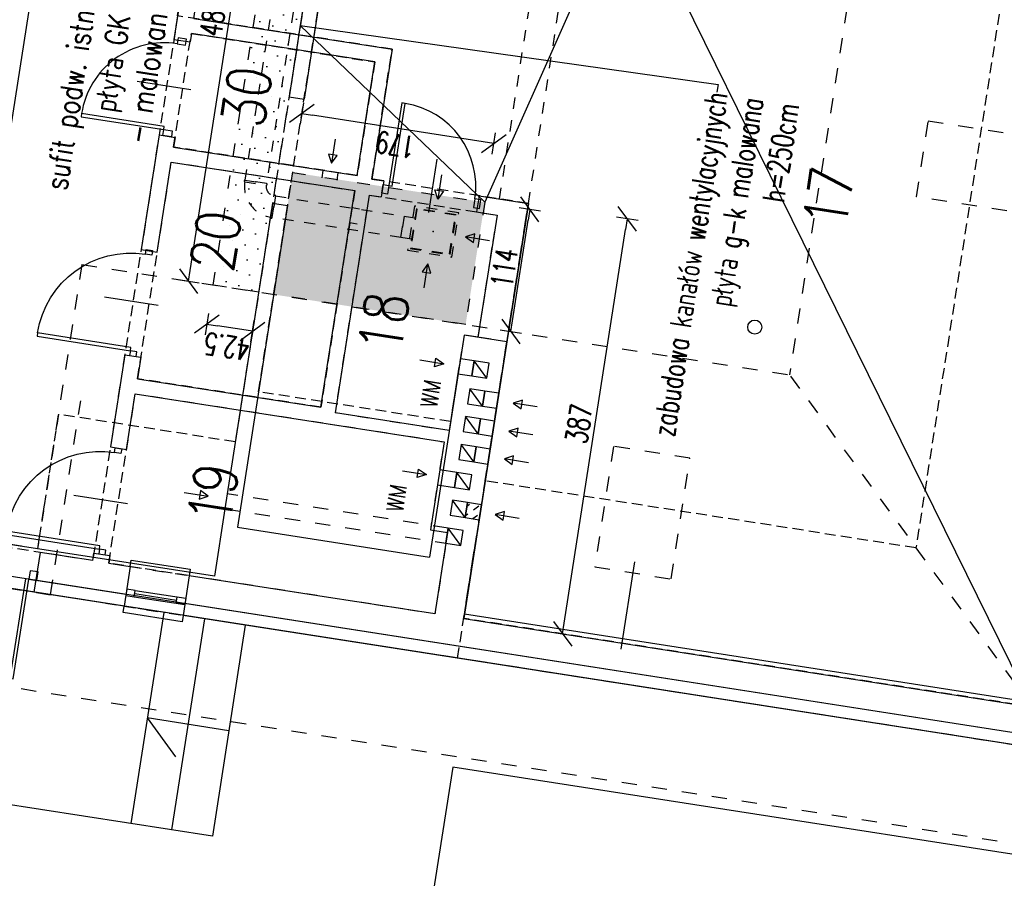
# Model space of a CAD drawing. Extents: x -38969 to 27108, y -24488 to 212598.
# Tile 122 of 256: x -7974 to -7067, y 32998 to 33789. Entities that reach past the tile are written whole.
import ezdxf
from ezdxf import colors
from ezdxf.entities.mleader import LeaderData, LeaderLine
from ezdxf.math import Vec2, Vec3

# ---------------------------------------------------------------- set-up
doc = ezdxf.new("R2010")
doc.units = 0
doc.header["$LTSCALE"] = 100
doc.header["$MEASUREMENT"] = 0
for name, pattern in [('0.5_0.5', [1, 0.5, -0.5]), ('0.7_0.7', [1.4, 0.7, -0.7]), ('ACAD_ISO03W100', [30, 12, -18]), ('DASHED22', [0.15, 0.1, -0.05])]:
    doc.linetypes.add(name, pattern=pattern)
doc.layers.get('0').update_dxf_attribs({"linetype": 'CONTINUOUS'})
doc.layers.get('DEFPOINTS').update_dxf_attribs({"linetype": 'CONTINUOUS'})
for name, color, linetype in [('F_0-DIM', 6, 'CONTINUOUS'), ('F_0-MUR', 3, 'CONTINUOUS'), ('F_0-MUR istn', 200, 'CONTINUOUS'), ('F_0-MUW', 1, 'CONTINUOUS'), ('F_0-NR POM', 3, 'CONTINUOUS'), ('F_0-POMOCNICZA', 2, 'CONTINUOUS'), ('F_0-POW', 123, 'DASHED22'), ('F_0-STOLARKA', 6, 'CONTINUOUS'), ('F_0-WENTYLACJA', 2, 'CONTINUOUS'), ('F_1-HAT', 6, 'CONTINUOUS'), ('F_1-MUR istn', 200, 'CONTINUOUS'), ('F_1-MUW', 1, 'CONTINUOUS'), ('F_1-POMOCNICZA', 2, 'CONTINUOUS'), ('F_1-POW', 2, 'DASHED22'), ('F_1-STOLARKA TXT', 6, 'CONTINUOUS'), ('F_1-sufit podw', 252, 'CONTINUOUS'), ('F_1-sufity TXT', 123, 'CONTINUOUS'), ('F_1-TXT', 123, 'CONTINUOUS'), ('F_1-WEN_WYC1-_ZLICZAC', 6, 'CONTINUOUS'), ('F_1-WENTYLACJA', 2, 'CONTINUOUS'), ('t_1-TXT', 123, 'CONTINUOUS')]:
    doc.layers.add(name, color=color, linetype=linetype)
doc.styles.add('ROMANS', font='ROMANS.shx', dxfattribs={"width": 0.8})
doc.styles.get("Standard").update_dxf_attribs({"font": 'romans.shx', "width": 0.7})
doc.dimstyles.new('DIM100', dxfattribs={"dimscale": 10, "dimtxt": 2, "dimasz": 1, "dimexe": 0, "dimexo": 0, "dimgap": 0.5, "dimtad": 1, "dimdec": 4, "dimrnd": 0.5, "dimdsep": 46, "dimtxsty": 'Standard', "dimblk1": 'TICK1', "dimblk2": 'TICK1', "dimsah": 1, "dimcen": 0, "dimse1": 1, "dimse2": 1, "dimclrd": 6, "dimclre": 6, "dimclrt": 123, "dimadec": 0, "dimazin": 0, "dimtfac": 1, "dimtdec": 4, "dimtmove": 2, "dimatfit": 3, "dimldrblk": 'TICK1', "dimfxl": 1, "dimtolj": 1, "dimarcsym": 0})

# ---------------------------------------------------------------- blocks, each defined once
blk = doc.blocks.new('TICK1')
at = {"color": 0}
for p, q in [((-1, -1), (1, 1)), ((0, -1), (0, 1)), ((0, 0), (-1, 0))]:
    blk.add_line(p, q, dxfattribs=at)
blk = doc.blocks.new('*D1807')
at = {"layer": 'DEFPOINTS', "color": 0}
for p in [(-7546.09, 33620.69), (-7504.54, 33614.22), (-7563.61, 33508.23)]:
    blk.add_point(p, dxfattribs=at)
at = {"layer": 'F_1-sufity TXT', "color": 6, "lineweight": -2, "transparency": 16777216}
blk.add_line((-7520.53, 33511.64), (-7506.08, 33604.34), dxfattribs=at)
at = {"layer": 'F_1-sufity TXT', "color": 6, "lineweight": -2, "transparency": 16777216, "xscale": 10, "yscale": 10, "zscale": 10}
for p, rotation in [((-7504.54, 33614.22), 81.14470898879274), ((-7522.07, 33501.76), 261.1447089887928)]:
    blk.add_blockref('TICK1', p, dxfattribs=dict(at, rotation=rotation))
at = {"layer": 'F_1-sufity TXT', "color": 123, "transparency": 16777216, "insert": (-7528.13, 33560.3), "char_height": 20, "attachment_point": 5, "rotation": 81.14471}
blk.add_mtext('\\A1;114', dxfattribs=at)
blk = doc.blocks.new('*D1808')
at = {"layer": 'DEFPOINTS', "color": 0}
for p in [(-7714.5, 33702.53), (-7722.96, 33648.25), (-7546.09, 33620.69)]:
    blk.add_point(p, dxfattribs=at)
at = {"layer": 'F_1-sufity TXT', "color": 6, "lineweight": -2, "transparency": 16777216}
blk.add_line((-7547.52, 33676.52), (-7704.62, 33700.99), dxfattribs=at)
at = {"layer": 'F_1-sufity TXT', "color": 6, "lineweight": -2, "transparency": 16777216, "xscale": 10, "yscale": 10, "zscale": 10}
for p, rotation in [((-7714.5, 33702.53), 171.1447089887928), ((-7537.64, 33674.98), 351.1447089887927)]:
    blk.add_blockref('TICK1', p, dxfattribs=dict(at, rotation=rotation))
at = {"layer": 'F_1-sufity TXT', "color": 123, "transparency": 16777216, "insert": (-7628.38, 33673.93), "char_height": 20, "attachment_point": 5, "rotation": 171.14471}
blk.add_mtext('\\A1;179', dxfattribs=at)
blk = doc.blocks.new('DR_1190L1')
at = {"color": 7}
blk.add_line((-15, 45), (35, 45), dxfattribs=at)
blk.add_lwpolyline([(4, 0), (4, 3), (91, 3), (91, 0), (4, 0)])
blk.add_arc((4, 3), 87, 0, 90, dxfattribs=at)
blk = doc.blocks.new('DR_1180P0')
at = {"color": 7}
blk.add_line((-15, -40), (35, -40), dxfattribs=at)
blk.add_lwpolyline([(4, 0), (4, -3), (81, -3), (81, 0), (4, 0)])
blk.add_arc((4, -3), 77, 270, 0, dxfattribs=at)
blk = doc.blocks.new('*D1826')
at = {"layer": 'DEFPOINTS', "color": 0}
for p in [(-7853.52, 34661.6), (-7831.8, 34658.22), (-8063.34, 33314.85)]:
    blk.add_point(p, dxfattribs=at)
at = {"layer": 'F_0-DIM', "color": 6, "lineweight": -2, "transparency": 16777216}
blk.add_line((-8040.09, 33321.35), (-7833.34, 34648.34), dxfattribs=at)
at = {"layer": 'F_0-DIM', "color": 6, "lineweight": -2, "transparency": 16777216, "xscale": 10, "yscale": 10, "zscale": 10}
for p, rotation in [((-7831.8, 34658.22), 81.14470898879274), ((-8041.62, 33311.47), 261.1447089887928)]:
    blk.add_blockref('TICK1', p, dxfattribs=dict(at, rotation=rotation))
at = {"layer": 'F_0-DIM', "color": 123, "transparency": 16777216, "insert": (-7951.54, 33987.15), "char_height": 20, "attachment_point": 5, "rotation": 81.14471}
blk.add_mtext('\\A1;1363', dxfattribs=at)
blk = doc.blocks.new('*D1841')
at = {"layer": 'DEFPOINTS', "color": 0}
for p in [(-7505.77, 33619.65), (-7414.72, 33605.47), (-7565.35, 33237.27)]:
    blk.add_point(p, dxfattribs=at)
at = {"layer": 'F_0-DIM', "color": 6, "lineweight": -2, "transparency": 16777216}
blk.add_line((-7472.75, 33232.96), (-7416.26, 33595.59), dxfattribs=at)
at = {"layer": 'F_0-DIM', "color": 6, "lineweight": -2, "transparency": 16777216, "xscale": 10, "yscale": 10, "zscale": 10}
for p, rotation in [((-7414.72, 33605.47), 81.14470898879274), ((-7474.29, 33223.08), 261.1447089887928)]:
    blk.add_blockref('TICK1', p, dxfattribs=dict(at, rotation=rotation))
at = {"layer": 'F_0-DIM', "color": 123, "transparency": 16777216, "insert": (-7459.32, 33416.58), "char_height": 20, "attachment_point": 5, "rotation": 81.14471}
blk.add_mtext('\\A1;387', dxfattribs=at)
blk = doc.blocks.new('*D1852')
at = {"layer": 'DEFPOINTS', "color": 0}
for p in [(-7796.37, 33544.49), (-7754.31, 33537.94), (-7801.99, 33508.38)]:
    blk.add_point(p, dxfattribs=at)
at = {"layer": 'F_1-sufity TXT', "color": 6, "lineweight": -2, "transparency": 16777216}
blk.add_line((-7769.82, 33503.37), (-7792.11, 33506.84), dxfattribs=at)
at = {"layer": 'F_1-sufity TXT', "color": 6, "lineweight": -2, "transparency": 16777216, "xscale": 10, "yscale": 10, "zscale": 10}
for p, rotation in [((-7801.99, 33508.38), 171.1447089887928), ((-7759.94, 33501.83), 351.1447089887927)]:
    blk.add_blockref('TICK1', p, dxfattribs=dict(at, rotation=rotation))
at = {"layer": 'F_1-sufity TXT', "color": 123, "transparency": 16777216, "insert": (-7783.66, 33487.82), "char_height": 20, "attachment_point": 5, "rotation": 171.14471}
blk.add_mtext('\\A1;42.5', dxfattribs=at)
blk = doc.blocks.new('*D1853')
at = {"layer": 'DEFPOINTS', "color": 0}
for p in [(-7743.62, 34031.17), (-7721.09, 34027.66), (-7796.37, 33544.49)]:
    blk.add_point(p, dxfattribs=at)
at = {"layer": 'F_1-sufity TXT', "color": 6, "lineweight": -2, "transparency": 16777216}
blk.add_line((-7817.36, 33557.88), (-7745.16, 34021.29), dxfattribs=at)
at = {"layer": 'F_1-sufity TXT', "color": 6, "lineweight": -2, "transparency": 16777216, "xscale": 10, "yscale": 10, "zscale": 10}
for p, rotation in [((-7743.62, 34031.17), 81.14470898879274), ((-7818.9, 33548), 261.1447089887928)]:
    blk.add_blockref('TICK1', p, dxfattribs=dict(at, rotation=rotation))
at = {"layer": 'F_1-sufity TXT', "color": 123, "transparency": 16777216, "insert": (-7796.08, 33791.9), "char_height": 20, "attachment_point": 5, "rotation": 81.14471}
blk.add_mtext('\\A1;489', dxfattribs=at)

msp = doc.modelspace()

# ---------------------------------------------------------------- hatches: boundary and pattern name
at = {"layer": 'F_1-HAT', "ltscale": 4}
h = msp.add_hatch(dxfattribs=at)
h.set_pattern_fill('DASH', color=256, scale=50, angle=135, style=0)
h.set_pattern_definition([(216.14471, (-4901.534, 27784.364), (-1.360645, -8.7334784), [6.25, -6.25])])
h.paths.add_polyline_path([(-7561.87489, 33344.00337), (-7564.03004, 33330.17025), (-7553.16116, 33328.47691), (-7551.00601, 33342.31004)])
at = {"layer": 'F_1-sufit podw', "true_color": 0x0919f6}
h = msp.add_hatch(dxfattribs=at)
h.set_pattern_fill('DOTS', color=5, scale=100, angle=81, style=0)
h.set_pattern_definition([(162.14471, (-7298.9845, 21519.5906), (-4.8908185, -4.9907935), [0, -6.25])])
h.paths.add_polyline_path([(-7609.78668, 34374.66406), (-7626.89901, 34264.82639), (-7224.22193, 34202.2048), (-7207.12696, 34311.9311), (-7266.41177, 34321.16747)])
h.paths.add_polyline_path([(-7722.95995, 33648.24666), (-7740.48125, 33535.7839), (-7563.61488, 33508.22874), (-7546.09357, 33620.69151)])
h.paths.add_polyline_path([(-7481.0379, 35200.85521), (-7498.18061, 35091.02227), (-7154.8057, 35037.52567), (-7095.52088, 35028.28931), (-7078.42591, 35138.01561)])
h.paths.add_polyline_path([(-7382.69303, 35832.11539), (-7411.38885, 35644.3044), (-7288.96763, 35625.23161), (-7259.72602, 35812.92273)])
h.paths.add_polyline_path([(-8697.17708, 35956.91629), (-8709.96397, 35874.84197), (-7515.12981, 35688.69103), (-7643.96718, 34861.73149), (-7550.34465, 34847.14543), (-7408.72038, 35756.1793)])
h.paths.add_polyline_path([(-7647.04597, 34841.96989), (-7756.53508, 34139.19971), (-8290.34353, 34222.36517), (-8331.25323, 33959.78091), (-8298.64658, 33954.70091), (-8302.34112, 33930.98698), (-8199.58077, 33914.97729), (-8168.94683, 34111.60526), (-7676.88285, 34034.94343), (-7553.42343, 34827.38383)])
h.paths.add_polyline_path([(-8739.52717, 33840.20506), (-8747.41839, 33789.55424), (-8572.53851, 33762.30858), (-8587.43033, 33666.72351), (-8506.39741, 33654.09886), (-8483.61438, 33800.33475)])
h.paths.add_polyline_path([(-8828.09011, 33828.40533), (-8832.08783, 33802.74544), (-8759.27535, 33791.40152), (-8755.27763, 33817.06141)])
h.paths.add_polyline_path([(-8867.48819, 33993.73331), (-8870.93588, 33971.60386), (-8734.51182, 33950.34947), (-8731.06413, 33972.47893)])
h.paths.add_polyline_path([(-8665.61465, 34126.23642), (-8685.78072, 33996.7979), (-8713.44697, 34001.1082), (-8718.21909, 33970.47771), (-8719.20717, 33970.63165), (-8737.6799, 33852.06202), (-8684.32356, 33843.74929), (-8664.00356, 33974.17589), (-8461.4471, 33942.61831), (-8457.59862, 33967.32032), (-8566.28745, 33984.25365), (-8547.04502, 34107.76369)])
h.paths.add_polyline_path([(-8683.68879, 34229.24659), (-8697.08152, 34143.28361), (-8675.62435, 34139.94065), (-8662.23162, 34225.90364)])
h.paths.add_polyline_path([(-8650.37465, 34224.05637), (-8663.76738, 34138.09338), (-8533.34078, 34117.77338), (-8524.57912, 34174.01127), (-8334.04251, 34144.32635), (-8357.76861, 33992.0373), (-8473.40129, 34010.05246), (-8477.67929, 33982.59358), (-8345.08635, 33961.93606), (-8312.45119, 34171.40909)])
h = msp.add_hatch(dxfattribs=at)
h.set_pattern_fill('DOTS', color=5, scale=200, angle=81, style=0)
h.set_pattern_definition([(162.14471, (-7298.985, 21519.59), (-9.781637, -9.981587), [0, -12.5])])
h.paths.add_polyline_path([(-7677.74234, 34029.42666), (-7754.31437, 33537.93905), (-7796.36738, 33544.49076), (-7719.79534, 34035.97837)])

# ---------------------------------------------------------------- linework, layer by layer
at = {"layer": 'F_0-MUR'}
msp.add_lwpolyline([(-7041.66487, 33155.67776), (-8620.07486, 36360.86214)], dxfattribs=at)
at = {"layer": 'F_0-MUR istn'}
for p, q in [((-7812.24259, 33900.17422), (-7832.40865, 33770.73571)), ((-7814.20078, 33790.16438), (-7631.40593, 33761.68559)), ((-7832.40865, 33770.73571), (-7817.58745, 33768.42661)), ((-7816.35593, 33776.33126), (-7817.58745, 33768.42661)), ((-7647.3942, 33750.00762), (-7816.35593, 33776.33126)), ((-7631.40593, 33761.68559), (-7650.0326, 33642.12787)), ((-7663.71178, 33645.27111), (-7647.3942, 33750.00762)), ((-7846.10926, 33682.79656), (-7862.58078, 33577.07197)), ((-7846.10926, 33682.79656), (-7831.28805, 33680.48747)), ((-7831.28805, 33680.48747), (-7832.67351, 33671.59475)), ((-7832.67351, 33671.59475), (-7663.71178, 33645.27111)), ((-7847.75957, 33574.76288), (-7834.82866, 33657.76162)), ((-7834.82866, 33657.76162), (-7665.86693, 33631.43798)), ((-7650.0326, 33642.12787), (-7639.16371, 33640.43454)), ((-7639.16371, 33640.43454), (-7641.4728, 33625.61334)), ((-7696.96269, 33431.84576), (-7665.86693, 33631.43798)), ((-7683.59139, 33426.72637), (-7652.34169, 33627.30667)), ((-7652.34169, 33627.30667), (-7641.4728, 33625.61334)), ((-7551.22457, 33626.73393), (-7553.53366, 33611.91273)), ((-7551.22457, 33626.73393), (-7505.77287, 33619.65272)), ((-7505.77287, 33619.65272), (-7533.02015, 33444.76251)), ((-7553.53366, 33611.91273), (-7534.76013, 33608.98788)), ((-7534.76013, 33608.98788), (-7552.30923, 33496.34673)), ((-7862.58078, 33577.07197), (-7847.75957, 33574.76288)), ((-7565.15427, 33498.34794), (-7568.54094, 33476.61017)), ((-7552.30923, 33496.34673), (-7565.15427, 33498.34794)), ((-7877.66684, 33480.2401), (-7890.90563, 33395.2652)), ((-7877.66684, 33480.2401), (-7862.84564, 33477.93101)), ((-7862.84564, 33477.93101), (-7865.92442, 33458.1694)), ((-7570.69609, 33462.77705), (-7578.85488, 33410.40879)), ((-7865.92442, 33458.1694), (-7696.96269, 33431.84576)), ((-7876.08442, 33392.95611), (-7868.07958, 33444.33628)), ((-7868.07958, 33444.33628), (-7583.51245, 33400.00173)), ((-7578.85488, 33410.40879), (-7683.59139, 33426.72637)), ((-7535.1753, 33430.92938), (-7537.02257, 33419.07242)), ((-7583.51245, 33400.00173), (-7587.51488, 33374.31164)), ((-7539.17773, 33405.2393), (-7541.025, 33393.38233)), ((-7890.90563, 33395.2652), (-7876.08442, 33392.95611)), ((-7543.18015, 33379.54921), (-7565.34743, 33237.26565)), ((-7589.67003, 33360.47852), (-7596.13548, 33318.97914)), ((-7596.13548, 33318.97914), (-7580.3262, 33316.51611)), ((-7580.3262, 33316.51611), (-7592.0256, 33241.42201)), ((-7955.63914, 33298.07172), (-7961.3349, 33261.51275)), ((-7907.22321, 33290.52869), (-7955.63914, 33298.07172)), ((-7907.22321, 33290.52869), (-7906.14563, 33297.44525)), ((-7906.14563, 33297.44525), (-7891.32443, 33295.13616)), ((-7891.32443, 33295.13616), (-7892.402, 33288.21959)), ((-7892.402, 33288.21959), (-7872.6404, 33285.14081)), ((-7872.6404, 33285.14081), (-7878.33616, 33248.58184)), ((-7818.29598, 33276.67414), (-7823.99174, 33240.11517)), ((-7685.89322, 33256.04626), (-7818.29598, 33276.67414)), ((-7878.33616, 33248.58184), (-7961.3349, 33261.51275)), ((-7685.89322, 33256.04626), (-7685.89322, 33256.04626)), ((-7679.96474, 33255.12262), (-7685.89322, 33256.04626)), ((-7679.96474, 33255.12262), (-7679.96474, 33255.12262)), ((-7592.0256, 33241.42201), (-7679.96474, 33255.12262)), ((-7010.80166, 33113.42303), (-7823.99174, 33240.11517)), ((-7565.34743, 33237.26565), (-7041.66487, 33155.67776))]:
    msp.add_line(p, q, dxfattribs=at)
at = {"layer": 'F_0-MUW'}
for p, q in [((-7544.01792, 33458.62068), (-7555.69589, 33474.60896)), ((-7548.02035, 33432.9306), (-7559.69832, 33448.91887)), ((-7552.02277, 33407.24051), (-7563.70074, 33423.22879)), ((-7556.0252, 33381.55042), (-7567.70317, 33397.5387)), ((-7560.02762, 33355.86033), (-7571.70559, 33371.84861)), ((-7564.03004, 33330.17025), (-7575.70802, 33346.15852))]:
    msp.add_line(p, q, dxfattribs=at)
at = {"layer": 'F_0-MUW', "linetype": 'Continuous'}
for p, q in [((-7797.00915, 33036.53486), (-9634.95327, 33322.88006)), ((-7876.64282, 33259.45072), (-7959.64157, 33272.38163)), ((-7018.98913, 33125.83131), (-7822.29841, 33250.98405)), ((-7841.77718, 33242.88608), (-7872.10325, 33048.23426)), ((-7804.23013, 33237.03638), (-7834.5562, 33042.38456)), ((-7766.68308, 33231.18668), (-7797.00915, 33036.53486)), ((-7575.56824, 33100.20532), (-7629.2931, 32755.36529)), ((-6927.38757, 32999.22106), (-7575.56824, 33100.20532))]:
    msp.add_line(p, q, dxfattribs=at)
for points in [[(-7568.54094, 33476.61017), (-7570.69609, 33462.77705), (-7557.85104, 33460.77584), (-7555.69589, 33474.60896)], [(-7555.69589, 33474.60896), (-7557.85104, 33460.77584), (-7544.01792, 33458.62068), (-7541.86277, 33472.45381)], [(-7559.69832, 33448.91887), (-7561.85347, 33435.08575), (-7548.02035, 33432.9306), (-7545.86519, 33446.76372)], [(-7545.86519, 33446.76372), (-7548.02035, 33432.9306), (-7535.1753, 33430.92938), (-7533.02015, 33444.76251)], [(-7563.70074, 33423.22879), (-7565.85589, 33409.39566), (-7552.02277, 33407.24051), (-7549.86762, 33421.07363)], [(-7549.86762, 33421.07363), (-7552.02277, 33407.24051), (-7539.17773, 33405.2393), (-7537.02257, 33419.07242)], [(-7567.70317, 33397.5387), (-7569.85832, 33383.70557), (-7556.0252, 33381.55042), (-7553.87004, 33395.38355)], [(-7553.87004, 33395.38355), (-7556.0252, 33381.55042), (-7543.18015, 33379.54921), (-7541.025, 33393.38233)], [(-7587.51488, 33374.31164), (-7589.67003, 33360.47852), (-7573.86074, 33358.01549), (-7571.70559, 33371.84861)], [(-7571.70559, 33371.84861), (-7573.86074, 33358.01549), (-7560.02762, 33355.86033), (-7557.87247, 33369.69346)], [(-7575.70802, 33346.15852), (-7577.86317, 33332.3254), (-7564.03004, 33330.17025), (-7561.87489, 33344.00337)]]:
    msp.add_lwpolyline(points, close=True, dxfattribs=at)
msp.add_lwpolyline([(-7781.84612, 33133.86077), (-7856.94022, 33145.56017), (-7830.87767, 33109.87802)], dxfattribs=at)
at = {"layer": 'F_0-POMOCNICZA', "linetype": '0.7_0.7', "ltscale": 0.15}
for p, q in [((-7532.45104, 33623.80908), (-7479.80376, 33961.73254)), ((-7505.77287, 33619.65272), (-7453.12559, 33957.57618))]:
    msp.add_line(p, q, dxfattribs=at)
at = {"layer": 'F_0-POMOCNICZA', "linetype": '0.7_0.7', "ltscale": 0.2}
msp.add_line((-6935.72898, 33010.64126), (-9232.02757, 33368.39646), dxfattribs=at)
at = {"layer": 'F_0-POMOCNICZA', "linetype": '0.7_0.7', "ltscale": 0.1}
for points in [[(-7695.09178, 33650.16), (-7697.24694, 33636.32688)], [(-7681.25866, 33648.00485), (-7683.41381, 33634.17172)], [(-7668.28916, 33615.8906), (-7654.45604, 33613.73544)], [(-7670.44431, 33602.05747), (-7656.61119, 33599.90232)]]:
    msp.add_lwpolyline(points, dxfattribs=at)
at = {"layer": 'F_0-POMOCNICZA', "linetype": '0.7_0.7', "ltscale": 0.15}
for points in [[(-7872.6404, 33285.14081), (-7818.29598, 33276.67414)], [(-7878.33616, 33248.58184), (-7823.99174, 33240.11517)]]:
    msp.add_lwpolyline(points, dxfattribs=at)
at = {"layer": 'F_0-POW'}
msp.add_lwpolyline([(-9129.2458, 33443.46914), (-8952.36941, 34578.77339), (-7965.2772, 34424.98791), (-7853.36325, 35143.32228), (-8841.44354, 35297.2617), (-8665.33685, 36427.62555), (-6545.90463, 36097.4255), (-7005.1059, 33149.982), (-7010.80166, 33113.42303)], close=True, dxfattribs=at)
at = {"layer": 'F_0-POW', "color": 1}
for points in [[(-7571.04319, 33200.70668), (-7505.77287, 33619.65272), (-7650.0326, 33642.12787), (-7631.40593, 33761.68559), (-7829.02198, 33792.47347), (-7760.67288, 34231.18112), (-7418.7971, 34177.91808), (-7256.6094, 35225.43713), (-7597.4971, 35278.54623), (-7532.99649, 35692.55187), (-7192.10879, 35639.44277), (-7107.13423, 36184.86309), (-6545.90463, 36097.4255), (-7010.80166, 33113.42303)], [(-8099.89886, 33320.54687), (-7890.07944, 34667.30031), (-7697.40378, 34637.28212), (-7907.22321, 33290.52869)], [(-7565.34743, 33237.26565), (-7505.77287, 33619.65272), (-7650.0326, 33642.12787), (-7631.40593, 33761.68559), (-7814.20078, 33790.16438), (-7780.18017, 34008.53012), (-6929.44304, 33875.98829), (-7041.66487, 33155.67776)], [(-7832.67351, 33671.59475), (-7816.35593, 33776.33126), (-7647.3942, 33750.00762), (-7663.71178, 33645.27111)], [(-7865.92442, 33458.1694), (-7834.82866, 33657.76162), (-7665.86693, 33631.43798), (-7696.96269, 33431.84576)], [(-7683.59139, 33426.72637), (-7652.34169, 33627.30667), (-7534.76013, 33608.98788), (-7552.30923, 33496.34673), (-7565.15427, 33498.34794), (-7578.85488, 33410.40879)], [(-7892.402, 33288.21959), (-7868.07958, 33444.33628), (-7583.51245, 33400.00173), (-7596.13548, 33318.97914), (-7580.3262, 33316.51611), (-7592.0256, 33241.42201), (-7679.96474, 33255.12262), (-7679.99252, 33254.94433), (-7685.921, 33255.86797), (-7685.89322, 33256.04626)]]:
    msp.add_lwpolyline(points, close=True, dxfattribs=at)
at = {"layer": 'F_0-STOLARKA'}
for p, q in [((-7867.96848, 33263.1596), (-7821.52871, 33255.92445)), ((-7868.89212, 33257.23112), (-7822.45235, 33249.99597)), ((-7868.4303, 33260.19536), (-7829.89517, 33254.19173))]:
    msp.add_line(p, q, dxfattribs=at)
for points in [[(-7828.64249, 33772.17308), (-7829.48916, 33766.73864), (-7821.58452, 33765.50712), (-7820.73785, 33770.94156)], [(-7828.64249, 33772.17308), (-7829.48916, 33766.73864), (-7821.58452, 33765.50712), (-7820.73785, 33770.94156)], [(-7842.65098, 33682.25777), (-7841.80431, 33687.69221), (-7833.89967, 33686.4607), (-7834.74634, 33681.02626)], [(-7842.65098, 33682.25777), (-7841.80431, 33687.69221), (-7833.89967, 33686.4607), (-7834.74634, 33681.02626)], [(-7639.7025, 33636.97626), (-7634.26806, 33636.12959), (-7635.49957, 33628.22495), (-7640.93402, 33629.07162)], [(-7549.78719, 33622.96777), (-7555.22164, 33623.81444), (-7556.45315, 33615.9098), (-7551.01871, 33615.06313)], [(-7852.05199, 33576.44369), (-7852.74472, 33571.99732), (-7858.6732, 33572.92096), (-7857.98048, 33577.36732)], [(-7867.292, 33478.62374), (-7866.59927, 33483.0701), (-7872.52775, 33483.99374), (-7873.22048, 33479.54737)], [(-7880.53079, 33393.64883), (-7881.22351, 33389.20247), (-7887.152, 33390.12611), (-7886.45927, 33394.57247)], [(-7895.77079, 33295.82888), (-7895.07806, 33300.27525), (-7901.00654, 33301.19888), (-7901.69927, 33296.75252)], [(-7957.42197, 33280.13233), (-7964.83257, 33281.28688), (-7966.06409, 33273.38224), (-7958.65349, 33272.22769)], [(-7875.87312, 33264.39112), (-7876.79676, 33258.46264), (-7868.89212, 33257.23112), (-7867.96848, 33263.1596)], [(-7821.52871, 33255.92445), (-7822.45235, 33249.99597), (-7830.35699, 33251.22749), (-7829.43335, 33257.15597)]]:
    msp.add_lwpolyline(points, close=True, dxfattribs=at)
for points in [[(-7872.6404, 33285.14081), (-7871.71676, 33291.06929), (-7817.37234, 33282.60262), (-7818.29598, 33276.67414)], [(-7823.99174, 33240.11517), (-7824.91538, 33234.18669), (-7879.25979, 33242.65335), (-7878.33616, 33248.58184)]]:
    msp.add_lwpolyline(points, dxfattribs=at)
at = {"layer": 'F_0-WENTYLACJA', "ltscale": 0.15}
for points in [[(-7683.76893, 33678.84574), (-7687.22506, 33656.66212), (-7682.04123, 33663.951), (-7689.94587, 33665.18252), (-7687.22506, 33656.66212)], [(-7605.9609, 33475.43468), (-7583.77728, 33471.97855), (-7592.29768, 33469.25774), (-7591.06617, 33477.16239), (-7583.77728, 33471.97855)], [(-7497.74331, 33432.18206), (-7519.92693, 33435.63819), (-7512.63805, 33430.45435), (-7511.40653, 33438.35899), (-7519.92693, 33435.63819)], [(-7501.74574, 33406.49197), (-7523.92936, 33409.9481), (-7516.64047, 33404.76426), (-7515.40896, 33412.66891), (-7523.92936, 33409.9481)], [(-7505.74816, 33380.80188), (-7527.93178, 33384.25801), (-7520.6429, 33379.07418), (-7519.41138, 33386.97882), (-7527.93178, 33384.25801)], [(-7621.88333, 33373.23447), (-7599.69971, 33369.77834), (-7608.22011, 33367.05754), (-7606.9886, 33374.96218), (-7599.69971, 33369.77834)]]:
    msp.add_lwpolyline(points, dxfattribs=at)
at = {"layer": 'F_1-MUR istn'}
for p, q in [((-7661.81821, 34040.69292), (-7712.46427, 33715.61451)), ((-7679.038, 34021.11031), (-7726.2974, 33717.76966)), ((-7726.2974, 33717.76966), (-7712.46427, 33715.61451)), ((-7741.5374, 33619.94971), (-7783.25498, 33352.17996)), ((-7727.70428, 33617.79456), (-7773.8861, 33321.37047)), ((-7741.5374, 33619.94971), (-7727.70428, 33617.79456)), ((-7565.15427, 33498.34794), (-7597.01973, 33293.81532)), ((-7525.63106, 33492.19036), (-7565.15427, 33498.34794)), ((-7525.63106, 33492.19036), (-7549.02985, 33342.00216)), ((-7785.41013, 33338.34683), (-7795.10832, 33276.09777)), ((-7551.185, 33328.16903), (-7564.73167, 33241.21797)), ((-7773.8861, 33321.37047), (-7597.01973, 33293.81532)), ((-7795.10832, 33276.09777), (-7983.83165, 33305.5002)), ((-7010.80166, 33113.42303), (-7989.98923, 33265.97699)), ((-7045.00144, 33160.24584), (-7564.73167, 33241.21797))]:
    msp.add_line(p, q, dxfattribs=at)
msp.add_circle((-7297.32905, 33505.7068), 6.5, dxfattribs=at)
at = {"layer": 'F_1-MUW'}
for p, q in [((-7544.01792, 33458.62068), (-7555.69589, 33474.60896)), ((-7548.02035, 33432.9306), (-7559.69832, 33448.91887)), ((-7552.02277, 33407.24051), (-7563.70074, 33423.22879)), ((-7556.0252, 33381.55042), (-7567.70317, 33397.5387)), ((-7560.02762, 33355.86033), (-7571.70559, 33371.84861)), ((-7564.03004, 33330.17025), (-7575.70802, 33346.15852)), ((-7568.03247, 33304.48016), (-7579.71044, 33320.46844))]:
    msp.add_line(p, q, dxfattribs=at)
at = {"layer": 'F_1-MUW', "linetype": 'Continuous'}
msp.add_line((-7019.97721, 33125.98525), (-7988.29589, 33276.84587), dxfattribs=at)
for points in [[(-7555.69589, 33474.60896), (-7557.85104, 33460.77584), (-7544.01792, 33458.62068), (-7541.86277, 33472.45381)], [(-7559.69832, 33448.91887), (-7561.85347, 33435.08575), (-7548.02035, 33432.9306), (-7545.86519, 33446.76372)], [(-7563.70074, 33423.22879), (-7565.85589, 33409.39566), (-7552.02277, 33407.24051), (-7549.86762, 33421.07363)], [(-7567.70317, 33397.5387), (-7569.85832, 33383.70557), (-7556.0252, 33381.55042), (-7553.87004, 33395.38355)], [(-7571.70559, 33371.84861), (-7573.86074, 33358.01549), (-7560.02762, 33355.86033), (-7557.87247, 33369.69346)], [(-7575.70802, 33346.15852), (-7577.86317, 33332.3254), (-7564.03004, 33330.17025), (-7561.87489, 33344.00337)], [(-7561.87489, 33344.00337), (-7564.03004, 33330.17025), (-7551.185, 33328.16903), (-7549.02985, 33342.00216)], [(-7579.71044, 33320.46844), (-7581.86559, 33306.63531), (-7568.03247, 33304.48016), (-7565.87732, 33318.31328)]]:
    msp.add_lwpolyline(points, close=True, dxfattribs=at)
at = {"layer": 'F_1-POMOCNICZA', "linetype": '0.7_0.7', "ltscale": 0.2}
for p, q in [((-7117.74067, 34408.31995), (-7265.21463, 33461.73904)), ((-7917.34762, 33563.33905), (-7958.14156, 33301.49778)), ((-7917.34762, 33563.33905), (-7265.21463, 33461.73904)), ((-7264.38049, 33460.59702), (-7010.80166, 33113.42303))]:
    msp.add_line(p, q, dxfattribs=at)
for points in [[(-8740.40952, 36530.40732), (-6443.12285, 36172.49818), (-6916.17868, 33136.12745), (-6935.72898, 33010.64126), (-9232.02757, 33368.39646), (-9027.44209, 34681.55516), (-8040.34988, 34527.76968), (-7956.14502, 35068.2496), (-8433.3878, 35142.60234)], [(-8152.37403, 33474.18082), (-8180.19468, 33295.61033), (-7946.01966, 33259.12669), (-7918.199, 33437.69718)]]:
    msp.add_lwpolyline(points, dxfattribs=at)
at = {"layer": 'F_1-POMOCNICZA'}
msp.add_lwpolyline([(-8742.15261, 35934.57348), (-8665.33685, 36427.62555), (-6545.90463, 36097.4255), (-7005.1059, 33149.982), (-7010.80166, 33113.42303), (-9129.2458, 33443.46914), (-8952.36941, 34578.77339), (-7965.2772, 34424.98791), (-7853.36325, 35143.32228), (-8841.44354, 35297.2617), (-8764.93565, 35788.3376)], dxfattribs=at)
at = {"layer": 'F_1-POMOCNICZA', "linetype": '0.7_0.7', "ltscale": 0.2}
for points in [[(-7148.44396, 33625.71801), (-7137.51427, 33695.87171), (-7026.44454, 33678.56744), (-7037.37424, 33608.41374)], [(-7357.14845, 33384.83868), (-7427.30215, 33395.76838), (-7444.60642, 33284.69866), (-7374.45272, 33273.76896)], [(-7783.25498, 33352.17996), (-7785.41013, 33338.34683), (-7581.86559, 33306.63531), (-7579.71044, 33320.46844)]]:
    msp.add_lwpolyline(points, close=True, dxfattribs=at)
at = {"layer": 'F_1-POW'}
msp.add_lwpolyline([(-9129.2458, 33443.46914), (-8952.36941, 34578.77339), (-7965.2772, 34424.98791), (-7853.36325, 35143.32228), (-8841.44354, 35297.2617), (-8665.33685, 36427.62555), (-6545.90463, 36097.4255), (-7005.1059, 33149.982), (-7010.80166, 33113.42303)], close=True, dxfattribs=at)
at = {"layer": 'F_1-POW', "color": 1}
for points in [[(-6979.79601, 34386.82866), (-7148.76126, 33302.30309), (-7545.58295, 33364.12651), (-7525.63106, 33492.19036), (-7565.15427, 33498.34794), (-7577.57684, 33418.61203), (-7754.44321, 33446.16718), (-7609.78668, 34374.66406), (-7266.41177, 34321.16747), (-7213.76449, 34659.09092), (-7120.40792, 34644.5463), (-7118.71458, 34655.41518), (-6819.32625, 34608.77154), (-6856.88747, 34367.67995)], [(-8254.03652, 33474.50107), (-8157.26886, 34095.61699), (-7679.038, 34021.11031), (-7775.80566, 33399.99439), (-7938.83891, 33425.39439), (-7958.14156, 33301.49778), (-8154.76954, 33332.13172), (-8135.46689, 33456.02834)]]:
    msp.add_lwpolyline(points, close=True, dxfattribs=at)
at = {"layer": 'F_1-STOLARKA TXT', "ltscale": 0.6}
msp.add_line((-7420.49081, 33208.87763), (-7407.92275, 33289.5474), dxfattribs=at)
at = {"layer": 'F_1-sufit podw', "color": 3, "linetype": 'ACAD_ISO03W100', "ltscale": 0.01}
for points in [[(-7677.74234, 34029.42666), (-7754.31437, 33537.93905), (-7796.36738, 33544.49076), (-7719.79534, 34035.97837)], [(-7740.48125, 33535.7839), (-7722.95995, 33648.24666), (-7546.09357, 33620.69151), (-7563.61488, 33508.22874)]]:
    msp.add_lwpolyline(points, close=True, dxfattribs=at)
at = {"layer": 'F_1-WEN_WYC1-_ZLICZAC', "linetype": '0.5_0.5', "ltscale": 0.2}
msp.add_line((-7766.88087, 33641.01889), (-7747.11927, 33637.9401), dxfattribs=at)
for points in [[(-7720.69905, 33937.44298), (-7700.93744, 33934.36419), (-7747.11927, 33637.9401), (-7766.88087, 33641.01889)], [(-7741.85665, 33606.7583), (-7738.77786, 33626.5199), (-7620.27549, 33608.05765), (-7623.35428, 33588.29605)], [(-7570.03018, 33610.95748), (-7610.73909, 33617.29979), (-7617.08139, 33576.59088), (-7576.37248, 33570.24858)], [(-7572.31422, 33609.2892), (-7609.07081, 33615.01575), (-7614.79735, 33578.25916), (-7578.04077, 33572.53262)], [(-7572.31422, 33609.2892), (-7609.07081, 33615.01575), (-7614.79735, 33578.25916), (-7578.04077, 33572.53262)], [(-7572.88523, 33608.87213), (-7608.65374, 33614.44474), (-7614.22634, 33578.67623), (-7578.45784, 33573.10363)]]:
    msp.add_lwpolyline(points, close=True, dxfattribs=at)
for points in [[(-7747.11927, 33637.9401), (-7766.88087, 33641.01889, 1), (-7767.09639, 33639.63558), (-7747.33478, 33636.55679, 1)], [(-7738.77786, 33626.5199), (-7741.85665, 33606.7583, -1), (-7743.23996, 33606.97381), (-7740.16117, 33626.73542, -1)]]:
    msp.add_lwpolyline(points, format="xyb", close=True, dxfattribs=at)
msp.add_lwpolyline([(-7613.47347, 33586.75665), (-7623.35428, 33588.29605), (-7620.27549, 33608.05765), (-7610.39469, 33606.51826)], dxfattribs=at)
for radius in [28.6, 8.6]:
    msp.add_arc((-7738.83729, 33635.23291), radius, 171.14470899, 261.14470899, dxfattribs=at)
for p in [(-7757.00007, 33639.47949), (-7757.00007, 33639.47949), (-7740.31725, 33616.6391), (-7740.31725, 33616.6391), (-7621.81488, 33598.17685), (-7621.81488, 33598.17685), (-7593.55579, 33593.77418)]:
    msp.add_point(p, dxfattribs=at)
at = {"layer": 'F_1-WENTYLACJA', "ltscale": 0.15}
for points in [[(-7585.76244, 33645.88308), (-7589.21857, 33623.69946), (-7591.93937, 33632.21986), (-7584.03473, 33630.98835), (-7589.21857, 33623.69946)], [(-7541.54576, 33585.34617), (-7563.72939, 33588.8023), (-7556.4405, 33583.61847), (-7555.20899, 33591.52311), (-7563.72939, 33588.8023)], [(-7601.9838, 33541.76416), (-7598.52767, 33563.94778), (-7603.7115, 33556.6589), (-7595.80686, 33555.42738), (-7598.52767, 33563.94778)], [(-7822.9436, 33353.30363), (-7800.75998, 33349.8475), (-7808.04886, 33355.03133), (-7809.28038, 33347.12669), (-7800.75998, 33349.8475)], [(-7514.21494, 33329.49367), (-7536.39856, 33332.9498), (-7529.10968, 33327.76597), (-7527.87816, 33335.67061), (-7536.39856, 33332.9498)]]:
    msp.add_lwpolyline(points, dxfattribs=at)

# ---------------------------------------------------------------- block references
at = {"layer": 'F_0-STOLARKA'}
for p, rotation in [((-7837.85199, 33687.07646), 171.1447089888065), ((-7837.85199, 33687.07646), 171.1447089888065), ((-7634.88382, 33632.17727), 81.14470898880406)]:
    msp.add_blockref('DR_1180P0', p, dxfattribs=dict(at, rotation=rotation))
at = {"layer": 'F_0-STOLARKA', "xscale": -1, "rotation": 351.1447089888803}
for p in [(-7868.57543, 33483.37798), (-7897.05422, 33300.58312)]:
    msp.add_blockref('DR_1190L1', p, dxfattribs=at)
at = {"layer": 'F_0-STOLARKA', "xscale": -1.066666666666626, "yscale": 1.066666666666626, "zscale": 1.066666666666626, "rotation": 81.14470898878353}
msp.add_blockref('DR_1190L1', (-7965.40728, 33277.59805), dxfattribs=at)

# ---------------------------------------------------------------- texts
at = {"layer": 'F_0-NR POM', "color": 3, "style": 'ROMANS', "width": 0.8}
for s, p in [('30', (-7749.94509, 33687.9923)), ('17', (-7213.52979, 33595.28064)), ('20', (-7778.37715, 33555.21461)), ('18', (-7623.57079, 33479.93446)), ('19', (-7780.72434, 33322.51987))]:
    msp.add_text(s, height=40, rotation=81.14470899, dxfattribs=at).set_placement(p)
at = {"layer": 'F_0-WENTYLACJA', "ltscale": 0.15, "char_height": 15.36, "width": 57.9988426, "attachment_point": 5, "rotation": 81.14470899, "style": 'ROMANS'}
for insert in [(-7595.82989, 33444.50705), (-7627.23758, 33348.17343)]:
    msp.add_mtext('WM', dxfattribs=dict(at, insert=insert))
at = {"layer": 'F_1-sufity TXT', "color": 4, "insert": (-7889.19949, 33749.13815), "char_height": 20, "width": 242.1062337, "attachment_point": 5, "rotation": 81.14470899, "style": 'ROMANS'}
msp.add_mtext('{\\C256;sufit podw. istn. gładki\\Ppłyta GK\\P- malowanie}', dxfattribs=at)

# ---------------------------------------------------------------- dimensions: what is measured, and where the dimension line sits
at = {"layer": 'F_0-DIM'}
for base, p1, p2, picture, middle in [((-7831.80498, 34658.22135), (-8063.33989, 33314.85111), (-7853.52047, 34661.60455), '*D1826', (-7951.5359, 33987.15372)), ((-7414.71591, 33605.46637), (-7565.34743, 33237.26565), (-7505.77287, 33619.65272), '*D1841', (-7459.32439, 33416.58192))]:
    dim = msp.add_linear_dim(base=base, p1=p1, p2=p2, angle=81.14470899, dimstyle='DIM100', dxfattribs=at)
    dim.commit()
    dim.dimension.update_dxf_attribs({"geometry": picture, "text_midpoint": middle})
at = {"layer": 'F_1-sufity TXT'}
for base, p1, p2, angle, picture, middle in [((-7743.62263, 34031.17237), (-7796.36738, 33544.49076), (-7721.091, 34027.66202), 81.14470899, '*D1853', (-7796.08202, 33791.89583)), ((-7714.50243, 33702.53236), (-7546.09357, 33620.69151), (-7722.95995, 33648.24666), 171.14470899, '*D1808', (-7628.37833, 33673.93358)), ((-7504.54438, 33614.21829), (-7563.61488, 33508.22874), (-7546.09357, 33620.69151), 81.14470899, '*D1807', (-7528.12624, 33560.296)), ((-7801.99266, 33508.3841), (-7754.31437, 33537.93905), (-7796.36738, 33544.49076), 171.14470899, '*D1852', (-7783.6601, 33487.81684))]:
    dim = msp.add_linear_dim(base=base, p1=p1, p2=p2, angle=angle, dimstyle='DIM100', dxfattribs=at)
    dim.commit()
    dim.dimension.update_dxf_attribs({"geometry": picture, "text_midpoint": middle})

# ---------------------------------------------------------------- leaders
at = {"layer": 'F_1-TXT'}
ml = msp.add_multileader_mtext('Standard', dxfattribs=at)
ml.set_content('osłona grzejnika', color=256, style='ROMANS')
ml.set_leader_properties()
ml.build(insert=Vec2(0, 0))
ml.multileader.update_dxf_attribs({"arrow_head_size": 6})
ctx = ml.context
ctx.base_point, ctx.char_height, ctx.arrow_head_size, ctx.landing_gap_size, ctx.plane_origin, ctx.plane_x_axis, ctx.plane_y_axis = Vec3(-7079.71774, 39611.92072), 20, 6, 3, Vec3(-7096.3814, 39742.18144), Vec3(0.153939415, 0.988080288), Vec3(-0.988080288, 0.153939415)
ctx.text_align_type = 2
notes = []
notes.append((ctx, [(0, (0, 0, 0), (0, 0), (1, 0), 1, [])]))
ctx.mtext.insert, ctx.mtext.text_direction, ctx.mtext.rotation, ctx.mtext.alignment, ctx.mtext.flow_direction = Vec3(-7062.17024, 39811.16584), Vec3(0.153939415, 0.988080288), 1.416242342, 3, 5
ml = msp.add_multileader_mtext('Standard', dxfattribs=at)
ml.set_content('skł. porządkowy', color=256, style='ROMANS')
ml.set_leader_properties()
ml.build(insert=Vec2(0, 0))
ml.multileader.update_dxf_attribs({"arrow_head_size": 6})
ctx = ml.context
ctx.base_point, ctx.char_height, ctx.arrow_head_size, ctx.landing_gap_size, ctx.plane_origin, ctx.plane_x_axis, ctx.plane_y_axis = Vec3(-8102.11473, 39084.89628), 20, 6, 3, Vec3(-7776.5826, 39225.78801), Vec3(0.153939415, 0.988080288), Vec3(-0.988080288, 0.153939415)
notes.append((ctx, [(0, (0, 0, 0), (0, 0), (1, 0), 1, [])]))
ctx.mtext.insert, ctx.mtext.text_direction, ctx.mtext.rotation, ctx.mtext.flow_direction = Vec3(-8114.82732, 39089.91305), Vec3(0.153939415, 0.988080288), 1.416242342, 5
ml = msp.add_multileader_mtext('Standard', dxfattribs=at)
ml.set_content('zabudowa kanałów wentylacyjnych\\Ppłyta g-k malowana\\Ph=250cm', color=256)
ml.set_leader_properties(color=6)
ml.build(insert=Vec2(0, 0))
ml.multileader.update_dxf_attribs({"dogleg_length": 0.36, "arrow_head_size": 0.18})
ctx = ml.context
ctx.base_point, ctx.char_height, ctx.arrow_head_size, ctx.landing_gap_size, ctx.plane_origin, ctx.plane_x_axis, ctx.plane_y_axis = Vec3(-7388.03887, 33363.66213), 20, 0.18, 0.09, Vec3(-7384.53228, 33009.36056), Vec3(0.153939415, 0.988080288), Vec3(-0.988080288, 0.153939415)
ctx.text_align_type = 2
notes.append((ctx, [(0, (1, 1, 0), (-7331.08804, 33729.20851), (-0.153939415, -0.988080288), 7.10948, [(2, [(-7282.3811, 34213.20471), (-7546.09357, 33620.69151), (-7716.02835, 33783.68286)], 0, [])])]))
ctx.mtext.insert, ctx.mtext.text_direction, ctx.mtext.rotation, ctx.mtext.alignment, ctx.mtext.flow_direction = Vec3(-7342.07713, 33723.63424), Vec3(0.153939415, 0.988080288), 1.416242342, 3, 5
at = {"layer": 't_1-TXT', "ltscale": 0.6}
ml = msp.add_multileader_mtext('Standard', dxfattribs=at)
ml.set_content('ppp=297,30', color=256)
ml.set_leader_properties()
ml.build(insert=Vec2(0, 0))
ml.multileader.update_dxf_attribs({"dogleg_length": 0.36, "arrow_head_size": 0.09})
ctx = ml.context
ctx.base_point, ctx.char_height, ctx.arrow_head_size, ctx.landing_gap_size, ctx.plane_origin, ctx.plane_x_axis, ctx.plane_y_axis = Vec3(-32072.77193, 59913.30266), 100, 0.09, 0.045, Vec3(-30900.37988, 64272.54371), Vec3(0.081927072, 0.996638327), Vec3(-0.996638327, 0.081927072)
notes.append((ctx, [(0, (0, 0, 0), (0, 0), (1, 0), 1, [])]))
ctx.mtext.insert, ctx.mtext.text_direction, ctx.mtext.rotation, ctx.mtext.flow_direction = Vec3(-32139.2108, 59918.80931), Vec3(0.081927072, 0.996638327), 1.488777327, 5
ml = msp.add_multileader_mtext('Standard', dxfattribs=at)
ml.set_content('1kond.', color=256)
ml.set_leader_properties()
ml.build(insert=Vec2(0, 0))
ml.multileader.update_dxf_attribs({"dogleg_length": 0.36, "arrow_head_size": 0.09})
ctx = ml.context
ctx.base_point, ctx.char_height, ctx.arrow_head_size, ctx.landing_gap_size, ctx.plane_origin, ctx.plane_x_axis, ctx.plane_y_axis = Vec3(-32578.38797, 60152.18437), 100, 0.09, 0.045, Vec3(-31833.25262, 57759.6945), Vec3(0.085898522, 0.996303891), Vec3(-0.996303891, 0.085898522)
ctx.text_align_type = 2
notes.append((ctx, [(0, (0, 0, 0), (0, 0), (1, 0), 1, [])]))
ctx.mtext.insert, ctx.mtext.text_direction, ctx.mtext.rotation, ctx.mtext.alignment, ctx.mtext.flow_direction = Vec3(-32597.43945, 60513.29581), Vec3(0.085898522, 0.996303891), 1.484791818, 3, 5
for ctx, leaders in notes:
    for number, flags, end, landing, length, lines in leaders:
        leader = LeaderData()
        leader.index, (leader.has_last_leader_line, leader.has_dogleg_vector, leader.attachment_direction) = number, flags
        leader.last_leader_point, leader.dogleg_vector, leader.dogleg_length = Vec3(end), Vec3(landing), length
        for number, points, colour, breaks in lines:
            line = LeaderLine()
            line.index, line.vertices, line.color, line.breaks = number, Vec3.list(points), colors.encode_raw_color(colour), breaks
            leader.lines.append(line)
        ctx.leaders.append(leader)

doc.saveas('drawing.dxf')
